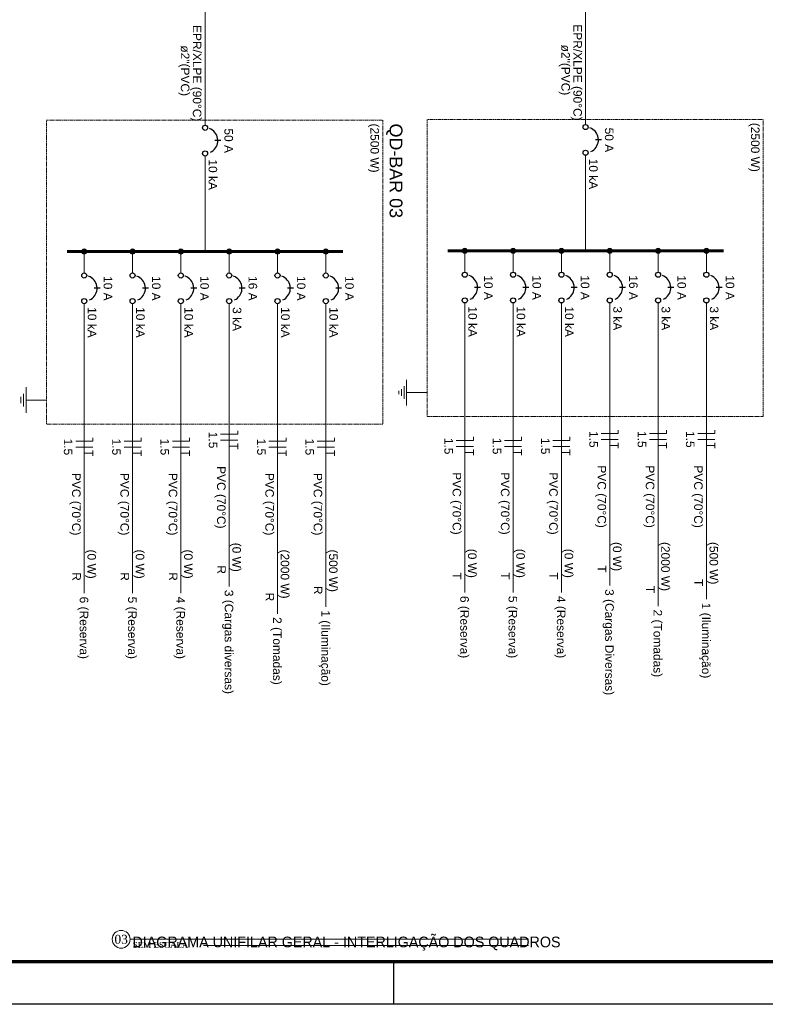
# Paper-space layout '009.DiagramasUnifilares.R00' of a CAD drawing. Header units: millimetres. Extents: x -8768 to 2147, y 15 to 4218.
# Tile 6 of 8: x 1689 to 1864, y 15 to 246. Entities that reach past the tile are written whole.
import ezdxf
from ezdxf.enums import TextEntityAlignment as Align

# ---------------------------------------------------------------- set-up
doc = ezdxf.new("R2018")
doc.units = ezdxf.units.MM
doc.header["$LTSCALE"] = 0.5
doc.linetypes.add('JIS_02_1.2', pattern=[0.25, 0.125, -0.125])
for name, color, linetype, lineweight in [('Com.NE - SIMBOLOGIA', 1, 'Continuous', 5), ('DI-Barramento', 6, 'Continuous', 60), ('DI-Disjuntor', 1, 'Continuous', 25), ('DI-Fios', 7, 'Continuous', 15), ('DI-Linhas do diagrama', 7, 'Continuous', 15), ('DI-Pontilhado', 7, 'JIS_02_1.2', 9), ('DI-Textos do diagrama', 7, 'Continuous', 9), ('DI-Títulos', 7, 'Continuous', 9)]:
    doc.layers.add(name, color=color, linetype=linetype, lineweight=lineweight)
for name, color, linetype in [('Com.NE - TEXTOS', 7, 'Continuous'), ('EL_Pranchas', 7, 'Continuous'), ('EXP_Pranchas', 7, 'Continuous')]:
    doc.layers.add(name, color=color, linetype=linetype)
doc.styles.add('Calibri', font='arial.ttf')
doc.styles.add('NORD 2012', font='times.ttf')
doc.styles.get("Standard").update_dxf_attribs({"font": 'arial.ttf'})

# ---------------------------------------------------------------- blocks, each defined once
blk = doc.blocks.new('*U35')
at = {"layer": 'EXP_Pranchas'}
blk.add_line((-370, 0), (-370, 10), dxfattribs=at)
blk.add_lwpolyline([(0, 0), (-1000, 0), (-1000, 420), (0, 420)], close=True, dxfattribs=at)
at = {"layer": 'EXP_Pranchas', "const_width": 0.8}
blk.add_lwpolyline([(-975, 10), (-10, 10), (-10, 410), (-975, 410)], close=True, dxfattribs=at)
blk = doc.blocks.new('*U76')
at = {"layer": 'Com.NE - SIMBOLOGIA', "lineweight": 9}
for p, q in [((6.6, 0), (140.67, 0)), ((31.34, -2.1), (140.67, -2.1))]:
    blk.add_line(p, q, dxfattribs=at)
blk.add_circle((3.6, 0), 3, dxfattribs=at)
at = {"layer": 'Com.NE - TEXTOS', "style": 'NORD 2012'}
blk.add_attdef('NÚMERO', text='', height=3, dxfattribs=at).set_placement((3.6, 0), align=Align.MIDDLE_CENTER)
at = {"layer": 'Com.NE - TEXTOS', "lineweight": 30, "flags": 104}
blk.add_attdef('TÍTULO', text='', height=3, dxfattribs=at).set_placement((7.39, 0.9), align=Align.BOTTOM_LEFT)
at = {"layer": 'Com.NE - TEXTOS', "style": 'NORD 2012'}
blk.add_attdef('ESCALA', text='', height=2, dxfattribs=at).set_placement((7.5, -0.9), align=Align.TOP_LEFT)

psp = doc.layouts.new('009.DiagramasUnifilares.R00')

# ---------------------------------------------------------------- hatches: boundary and pattern name
at = {"layer": 'DI-Linhas do diagrama', "linetype": 'Continuous'}
for points in [[(1704.42, 191.01), (1704.47, 191.01), (1704.52, 191.02), (1704.57, 191.03), (1704.62, 191.04), (1704.67, 191.06), (1704.72, 191.09), (1704.76, 191.12), (1704.8, 191.15), (1704.84, 191.18), (1704.88, 191.22), (1704.91, 191.26), (1704.94, 191.31), (1704.96, 191.35), (1704.98, 191.4), (1705, 191.45), (1705.01, 191.5), (1705.01, 191.55), (1705.02, 191.61), (1705.01, 191.66), (1705.01, 191.71), (1705, 191.76), (1704.98, 191.81), (1704.96, 191.86), (1704.94, 191.91), (1704.91, 191.95), (1704.88, 191.99), (1704.84, 192.03), (1704.8, 192.07), (1704.76, 192.1), (1704.72, 192.13), (1704.67, 192.15), (1704.62, 192.17), (1704.57, 192.19), (1704.52, 192.2), (1704.47, 192.2), (1704.42, 192.21), (1704.36, 192.2), (1704.31, 192.2), (1704.26, 192.19), (1704.21, 192.17), (1704.16, 192.15), (1704.12, 192.13), (1704.07, 192.1), (1704.03, 192.07), (1703.99, 192.03), (1703.96, 191.99), (1703.93, 191.95), (1703.9, 191.91), (1703.87, 191.86), (1703.85, 191.81), (1703.84, 191.76), (1703.83, 191.71), (1703.82, 191.66), (1703.82, 191.61), (1703.82, 191.55), (1703.83, 191.5), (1703.84, 191.45), (1703.85, 191.4), (1703.87, 191.35), (1703.9, 191.31), (1703.93, 191.26), (1703.96, 191.22), (1703.99, 191.18), (1704.03, 191.15), (1704.07, 191.12), (1704.12, 191.09), (1704.16, 191.06), (1704.21, 191.04), (1704.26, 191.03), (1704.31, 191.02), (1704.36, 191.01)], [(1715.72, 191.01), (1715.77, 191.01), (1715.82, 191.02), (1715.87, 191.03), (1715.92, 191.04), (1715.97, 191.06), (1716.02, 191.09), (1716.06, 191.12), (1716.1, 191.15), (1716.14, 191.18), (1716.18, 191.22), (1716.21, 191.26), (1716.24, 191.31), (1716.26, 191.35), (1716.28, 191.4), (1716.3, 191.45), (1716.31, 191.5), (1716.31, 191.55), (1716.32, 191.61), (1716.31, 191.66), (1716.31, 191.71), (1716.3, 191.76), (1716.28, 191.81), (1716.26, 191.86), (1716.24, 191.91), (1716.21, 191.95), (1716.18, 191.99), (1716.14, 192.03), (1716.1, 192.07), (1716.06, 192.1), (1716.02, 192.13), (1715.97, 192.15), (1715.92, 192.17), (1715.87, 192.19), (1715.82, 192.2), (1715.77, 192.2), (1715.72, 192.21), (1715.66, 192.2), (1715.61, 192.2), (1715.56, 192.19), (1715.51, 192.17), (1715.46, 192.15), (1715.42, 192.13), (1715.37, 192.1), (1715.33, 192.07), (1715.29, 192.03), (1715.26, 191.99), (1715.23, 191.95), (1715.2, 191.91), (1715.17, 191.86), (1715.15, 191.81), (1715.14, 191.76), (1715.13, 191.71), (1715.12, 191.66), (1715.12, 191.61), (1715.12, 191.55), (1715.13, 191.5), (1715.14, 191.45), (1715.15, 191.4), (1715.17, 191.35), (1715.2, 191.31), (1715.23, 191.26), (1715.26, 191.22), (1715.29, 191.18), (1715.33, 191.15), (1715.37, 191.12), (1715.42, 191.09), (1715.46, 191.06), (1715.51, 191.04), (1715.56, 191.03), (1715.61, 191.02), (1715.66, 191.01)], [(1727.02, 191.01), (1727.07, 191.01), (1727.12, 191.02), (1727.17, 191.03), (1727.22, 191.04), (1727.27, 191.06), (1727.32, 191.09), (1727.36, 191.12), (1727.4, 191.15), (1727.44, 191.18), (1727.48, 191.22), (1727.51, 191.26), (1727.54, 191.31), (1727.56, 191.35), (1727.58, 191.4), (1727.6, 191.45), (1727.61, 191.5), (1727.61, 191.55), (1727.62, 191.61), (1727.61, 191.66), (1727.61, 191.71), (1727.6, 191.76), (1727.58, 191.81), (1727.56, 191.86), (1727.54, 191.91), (1727.51, 191.95), (1727.48, 191.99), (1727.44, 192.03), (1727.4, 192.07), (1727.36, 192.1), (1727.32, 192.13), (1727.27, 192.15), (1727.22, 192.17), (1727.17, 192.19), (1727.12, 192.2), (1727.07, 192.2), (1727.02, 192.21), (1726.96, 192.2), (1726.91, 192.2), (1726.86, 192.19), (1726.81, 192.17), (1726.76, 192.15), (1726.72, 192.13), (1726.67, 192.1), (1726.63, 192.07), (1726.59, 192.03), (1726.56, 191.99), (1726.53, 191.95), (1726.5, 191.91), (1726.47, 191.86), (1726.45, 191.81), (1726.44, 191.76), (1726.43, 191.71), (1726.42, 191.66), (1726.42, 191.61), (1726.42, 191.55), (1726.43, 191.5), (1726.44, 191.45), (1726.45, 191.4), (1726.47, 191.35), (1726.5, 191.31), (1726.53, 191.26), (1726.56, 191.22), (1726.59, 191.18), (1726.63, 191.15), (1726.67, 191.12), (1726.72, 191.09), (1726.76, 191.06), (1726.81, 191.04), (1726.86, 191.03), (1726.91, 191.02), (1726.96, 191.01)], [(1738.32, 191.01), (1738.37, 191.01), (1738.42, 191.02), (1738.47, 191.03), (1738.52, 191.04), (1738.57, 191.06), (1738.62, 191.09), (1738.66, 191.12), (1738.7, 191.15), (1738.74, 191.18), (1738.78, 191.22), (1738.81, 191.26), (1738.84, 191.31), (1738.86, 191.35), (1738.88, 191.4), (1738.9, 191.45), (1738.91, 191.5), (1738.91, 191.55), (1738.92, 191.61), (1738.91, 191.66), (1738.91, 191.71), (1738.9, 191.76), (1738.88, 191.81), (1738.86, 191.86), (1738.84, 191.91), (1738.81, 191.95), (1738.78, 191.99), (1738.74, 192.03), (1738.7, 192.07), (1738.66, 192.1), (1738.62, 192.13), (1738.57, 192.15), (1738.52, 192.17), (1738.47, 192.19), (1738.42, 192.2), (1738.37, 192.2), (1738.32, 192.21), (1738.26, 192.2), (1738.21, 192.2), (1738.16, 192.19), (1738.11, 192.17), (1738.06, 192.15), (1738.02, 192.13), (1737.97, 192.1), (1737.93, 192.07), (1737.89, 192.03), (1737.86, 191.99), (1737.83, 191.95), (1737.8, 191.91), (1737.77, 191.86), (1737.75, 191.81), (1737.74, 191.76), (1737.73, 191.71), (1737.72, 191.66), (1737.72, 191.61), (1737.72, 191.55), (1737.73, 191.5), (1737.74, 191.45), (1737.75, 191.4), (1737.77, 191.35), (1737.8, 191.31), (1737.83, 191.26), (1737.86, 191.22), (1737.89, 191.18), (1737.93, 191.15), (1737.97, 191.12), (1738.02, 191.09), (1738.06, 191.06), (1738.11, 191.04), (1738.16, 191.03), (1738.21, 191.02), (1738.26, 191.01)], [(1749.62, 191.01), (1749.67, 191.01), (1749.72, 191.02), (1749.77, 191.03), (1749.82, 191.04), (1749.87, 191.06), (1749.92, 191.09), (1749.96, 191.12), (1750, 191.15), (1750.04, 191.18), (1750.08, 191.22), (1750.11, 191.26), (1750.14, 191.31), (1750.16, 191.35), (1750.18, 191.4), (1750.2, 191.45), (1750.21, 191.5), (1750.21, 191.55), (1750.22, 191.61), (1750.21, 191.66), (1750.21, 191.71), (1750.2, 191.76), (1750.18, 191.81), (1750.16, 191.86), (1750.14, 191.91), (1750.11, 191.95), (1750.08, 191.99), (1750.04, 192.03), (1750, 192.07), (1749.96, 192.1), (1749.92, 192.13), (1749.87, 192.15), (1749.82, 192.17), (1749.77, 192.19), (1749.72, 192.2), (1749.67, 192.2), (1749.62, 192.21), (1749.56, 192.2), (1749.51, 192.2), (1749.46, 192.19), (1749.41, 192.17), (1749.36, 192.15), (1749.32, 192.13), (1749.27, 192.1), (1749.23, 192.07), (1749.19, 192.03), (1749.16, 191.99), (1749.13, 191.95), (1749.1, 191.91), (1749.07, 191.86), (1749.05, 191.81), (1749.04, 191.76), (1749.03, 191.71), (1749.02, 191.66), (1749.02, 191.61), (1749.02, 191.55), (1749.03, 191.5), (1749.04, 191.45), (1749.05, 191.4), (1749.07, 191.35), (1749.1, 191.31), (1749.13, 191.26), (1749.16, 191.22), (1749.19, 191.18), (1749.23, 191.15), (1749.27, 191.12), (1749.32, 191.09), (1749.36, 191.06), (1749.41, 191.04), (1749.46, 191.03), (1749.51, 191.02), (1749.56, 191.01)], [(1760.92, 191.01), (1760.97, 191.01), (1761.02, 191.02), (1761.07, 191.03), (1761.12, 191.04), (1761.17, 191.06), (1761.22, 191.09), (1761.26, 191.12), (1761.3, 191.15), (1761.34, 191.18), (1761.38, 191.22), (1761.41, 191.26), (1761.44, 191.31), (1761.46, 191.35), (1761.48, 191.4), (1761.5, 191.45), (1761.51, 191.5), (1761.51, 191.55), (1761.52, 191.61), (1761.51, 191.66), (1761.51, 191.71), (1761.5, 191.76), (1761.48, 191.81), (1761.46, 191.86), (1761.44, 191.91), (1761.41, 191.95), (1761.38, 191.99), (1761.34, 192.03), (1761.3, 192.07), (1761.26, 192.1), (1761.22, 192.13), (1761.17, 192.15), (1761.12, 192.17), (1761.07, 192.19), (1761.02, 192.2), (1760.97, 192.2), (1760.92, 192.21), (1760.86, 192.2), (1760.81, 192.2), (1760.76, 192.19), (1760.71, 192.17), (1760.66, 192.15), (1760.62, 192.13), (1760.57, 192.1), (1760.53, 192.07), (1760.49, 192.03), (1760.46, 191.99), (1760.43, 191.95), (1760.4, 191.91), (1760.37, 191.86), (1760.35, 191.81), (1760.34, 191.76), (1760.33, 191.71), (1760.32, 191.66), (1760.32, 191.61), (1760.32, 191.55), (1760.33, 191.5), (1760.34, 191.45), (1760.35, 191.4), (1760.37, 191.35), (1760.4, 191.31), (1760.43, 191.26), (1760.46, 191.22), (1760.49, 191.18), (1760.53, 191.15), (1760.57, 191.12), (1760.62, 191.09), (1760.66, 191.06), (1760.71, 191.04), (1760.76, 191.03), (1760.81, 191.02), (1760.86, 191.01)], [(1793.42, 191.18), (1793.47, 191.18), (1793.52, 191.19), (1793.57, 191.2), (1793.62, 191.22), (1793.67, 191.24), (1793.72, 191.26), (1793.76, 191.29), (1793.8, 191.32), (1793.84, 191.36), (1793.88, 191.4), (1793.91, 191.44), (1793.94, 191.48), (1793.96, 191.53), (1793.98, 191.58), (1794, 191.63), (1794.01, 191.68), (1794.01, 191.73), (1794.02, 191.78), (1794.01, 191.83), (1794.01, 191.89), (1794, 191.94), (1793.98, 191.99), (1793.96, 192.04), (1793.94, 192.08), (1793.91, 192.13), (1793.88, 192.17), (1793.84, 192.21), (1793.8, 192.24), (1793.76, 192.27), (1793.72, 192.3), (1793.67, 192.33), (1793.62, 192.35), (1793.57, 192.36), (1793.52, 192.37), (1793.47, 192.38), (1793.42, 192.38), (1793.36, 192.38), (1793.31, 192.37), (1793.26, 192.36), (1793.21, 192.35), (1793.16, 192.33), (1793.12, 192.3), (1793.07, 192.27), (1793.03, 192.24), (1792.99, 192.21), (1792.96, 192.17), (1792.93, 192.13), (1792.9, 192.08), (1792.87, 192.04), (1792.85, 191.99), (1792.84, 191.94), (1792.83, 191.89), (1792.82, 191.83), (1792.82, 191.78), (1792.82, 191.73), (1792.83, 191.68), (1792.84, 191.63), (1792.85, 191.58), (1792.87, 191.53), (1792.9, 191.48), (1792.93, 191.44), (1792.96, 191.4), (1792.99, 191.36), (1793.03, 191.32), (1793.07, 191.29), (1793.12, 191.26), (1793.16, 191.24), (1793.21, 191.22), (1793.26, 191.2), (1793.31, 191.19), (1793.36, 191.18)], [(1804.72, 191.18), (1804.77, 191.18), (1804.82, 191.19), (1804.87, 191.2), (1804.92, 191.22), (1804.97, 191.24), (1805.02, 191.26), (1805.06, 191.29), (1805.1, 191.32), (1805.14, 191.36), (1805.18, 191.4), (1805.21, 191.44), (1805.24, 191.48), (1805.26, 191.53), (1805.28, 191.58), (1805.3, 191.63), (1805.31, 191.68), (1805.31, 191.73), (1805.32, 191.78), (1805.31, 191.83), (1805.31, 191.89), (1805.3, 191.94), (1805.28, 191.99), (1805.26, 192.04), (1805.24, 192.08), (1805.21, 192.13), (1805.18, 192.17), (1805.14, 192.21), (1805.1, 192.24), (1805.06, 192.27), (1805.02, 192.3), (1804.97, 192.33), (1804.92, 192.35), (1804.87, 192.36), (1804.82, 192.37), (1804.77, 192.38), (1804.72, 192.38), (1804.66, 192.38), (1804.61, 192.37), (1804.56, 192.36), (1804.51, 192.35), (1804.46, 192.33), (1804.42, 192.3), (1804.37, 192.27), (1804.33, 192.24), (1804.29, 192.21), (1804.26, 192.17), (1804.23, 192.13), (1804.2, 192.08), (1804.17, 192.04), (1804.15, 191.99), (1804.14, 191.94), (1804.13, 191.89), (1804.12, 191.83), (1804.12, 191.78), (1804.12, 191.73), (1804.13, 191.68), (1804.14, 191.63), (1804.15, 191.58), (1804.17, 191.53), (1804.2, 191.48), (1804.23, 191.44), (1804.26, 191.4), (1804.29, 191.36), (1804.33, 191.32), (1804.37, 191.29), (1804.42, 191.26), (1804.46, 191.24), (1804.51, 191.22), (1804.56, 191.2), (1804.61, 191.19), (1804.66, 191.18)], [(1816.02, 191.18), (1816.07, 191.18), (1816.12, 191.19), (1816.17, 191.2), (1816.22, 191.22), (1816.27, 191.24), (1816.32, 191.26), (1816.36, 191.29), (1816.4, 191.32), (1816.44, 191.36), (1816.48, 191.4), (1816.51, 191.44), (1816.54, 191.48), (1816.56, 191.53), (1816.58, 191.58), (1816.6, 191.63), (1816.61, 191.68), (1816.61, 191.73), (1816.62, 191.78), (1816.61, 191.83), (1816.61, 191.89), (1816.6, 191.94), (1816.58, 191.99), (1816.56, 192.04), (1816.54, 192.08), (1816.51, 192.13), (1816.48, 192.17), (1816.44, 192.21), (1816.4, 192.24), (1816.36, 192.27), (1816.32, 192.3), (1816.27, 192.33), (1816.22, 192.35), (1816.17, 192.36), (1816.12, 192.37), (1816.07, 192.38), (1816.02, 192.38), (1815.96, 192.38), (1815.91, 192.37), (1815.86, 192.36), (1815.81, 192.35), (1815.76, 192.33), (1815.72, 192.3), (1815.67, 192.27), (1815.63, 192.24), (1815.59, 192.21), (1815.56, 192.17), (1815.53, 192.13), (1815.5, 192.08), (1815.47, 192.04), (1815.45, 191.99), (1815.44, 191.94), (1815.43, 191.89), (1815.42, 191.83), (1815.42, 191.78), (1815.42, 191.73), (1815.43, 191.68), (1815.44, 191.63), (1815.45, 191.58), (1815.47, 191.53), (1815.5, 191.48), (1815.53, 191.44), (1815.56, 191.4), (1815.59, 191.36), (1815.63, 191.32), (1815.67, 191.29), (1815.72, 191.26), (1815.76, 191.24), (1815.81, 191.22), (1815.86, 191.2), (1815.91, 191.19), (1815.96, 191.18)], [(1827.32, 191.18), (1827.37, 191.18), (1827.42, 191.19), (1827.47, 191.2), (1827.52, 191.22), (1827.57, 191.24), (1827.62, 191.26), (1827.66, 191.29), (1827.7, 191.32), (1827.74, 191.36), (1827.78, 191.4), (1827.81, 191.44), (1827.84, 191.48), (1827.86, 191.53), (1827.88, 191.58), (1827.9, 191.63), (1827.91, 191.68), (1827.91, 191.73), (1827.92, 191.78), (1827.91, 191.83), (1827.91, 191.89), (1827.9, 191.94), (1827.88, 191.99), (1827.86, 192.04), (1827.84, 192.08), (1827.81, 192.13), (1827.78, 192.17), (1827.74, 192.21), (1827.7, 192.24), (1827.66, 192.27), (1827.62, 192.3), (1827.57, 192.33), (1827.52, 192.35), (1827.47, 192.36), (1827.42, 192.37), (1827.37, 192.38), (1827.32, 192.38), (1827.26, 192.38), (1827.21, 192.37), (1827.16, 192.36), (1827.11, 192.35), (1827.06, 192.33), (1827.02, 192.3), (1826.97, 192.27), (1826.93, 192.24), (1826.89, 192.21), (1826.86, 192.17), (1826.83, 192.13), (1826.8, 192.08), (1826.77, 192.04), (1826.75, 191.99), (1826.74, 191.94), (1826.73, 191.89), (1826.72, 191.83), (1826.72, 191.78), (1826.72, 191.73), (1826.73, 191.68), (1826.74, 191.63), (1826.75, 191.58), (1826.77, 191.53), (1826.8, 191.48), (1826.83, 191.44), (1826.86, 191.4), (1826.89, 191.36), (1826.93, 191.32), (1826.97, 191.29), (1827.02, 191.26), (1827.06, 191.24), (1827.11, 191.22), (1827.16, 191.2), (1827.21, 191.19), (1827.26, 191.18)], [(1838.62, 191.18), (1838.67, 191.18), (1838.72, 191.19), (1838.77, 191.2), (1838.82, 191.22), (1838.87, 191.24), (1838.92, 191.26), (1838.96, 191.29), (1839, 191.32), (1839.04, 191.36), (1839.08, 191.4), (1839.11, 191.44), (1839.14, 191.48), (1839.16, 191.53), (1839.18, 191.58), (1839.2, 191.63), (1839.21, 191.68), (1839.21, 191.73), (1839.22, 191.78), (1839.21, 191.83), (1839.21, 191.89), (1839.2, 191.94), (1839.18, 191.99), (1839.16, 192.04), (1839.14, 192.08), (1839.11, 192.13), (1839.08, 192.17), (1839.04, 192.21), (1839, 192.24), (1838.96, 192.27), (1838.92, 192.3), (1838.87, 192.33), (1838.82, 192.35), (1838.77, 192.36), (1838.72, 192.37), (1838.67, 192.38), (1838.62, 192.38), (1838.56, 192.38), (1838.51, 192.37), (1838.46, 192.36), (1838.41, 192.35), (1838.36, 192.33), (1838.32, 192.3), (1838.27, 192.27), (1838.23, 192.24), (1838.19, 192.21), (1838.16, 192.17), (1838.13, 192.13), (1838.1, 192.08), (1838.07, 192.04), (1838.05, 191.99), (1838.04, 191.94), (1838.03, 191.89), (1838.02, 191.83), (1838.02, 191.78), (1838.02, 191.73), (1838.03, 191.68), (1838.04, 191.63), (1838.05, 191.58), (1838.07, 191.53), (1838.1, 191.48), (1838.13, 191.44), (1838.16, 191.4), (1838.19, 191.36), (1838.23, 191.32), (1838.27, 191.29), (1838.32, 191.26), (1838.36, 191.24), (1838.41, 191.22), (1838.46, 191.2), (1838.51, 191.19), (1838.56, 191.18)], [(1849.92, 191.18), (1849.97, 191.18), (1850.02, 191.19), (1850.07, 191.2), (1850.12, 191.22), (1850.17, 191.24), (1850.22, 191.26), (1850.26, 191.29), (1850.3, 191.32), (1850.34, 191.36), (1850.38, 191.4), (1850.41, 191.44), (1850.44, 191.48), (1850.46, 191.53), (1850.48, 191.58), (1850.5, 191.63), (1850.51, 191.68), (1850.51, 191.73), (1850.52, 191.78), (1850.51, 191.83), (1850.51, 191.89), (1850.5, 191.94), (1850.48, 191.99), (1850.46, 192.04), (1850.44, 192.08), (1850.41, 192.13), (1850.38, 192.17), (1850.34, 192.21), (1850.3, 192.24), (1850.26, 192.27), (1850.22, 192.3), (1850.17, 192.33), (1850.12, 192.35), (1850.07, 192.36), (1850.02, 192.37), (1849.97, 192.38), (1849.92, 192.38), (1849.86, 192.38), (1849.81, 192.37), (1849.76, 192.36), (1849.71, 192.35), (1849.66, 192.33), (1849.62, 192.3), (1849.57, 192.27), (1849.53, 192.24), (1849.49, 192.21), (1849.46, 192.17), (1849.43, 192.13), (1849.4, 192.08), (1849.37, 192.04), (1849.35, 191.99), (1849.34, 191.94), (1849.33, 191.89), (1849.32, 191.83), (1849.32, 191.78), (1849.32, 191.73), (1849.33, 191.68), (1849.34, 191.63), (1849.35, 191.58), (1849.37, 191.53), (1849.4, 191.48), (1849.43, 191.44), (1849.46, 191.4), (1849.49, 191.36), (1849.53, 191.32), (1849.57, 191.29), (1849.62, 191.26), (1849.66, 191.24), (1849.71, 191.22), (1849.76, 191.2), (1849.81, 191.19), (1849.86, 191.18)]]:
    psp.add_hatch(color=9, dxfattribs=at).paths.add_polyline_path(points)

# ---------------------------------------------------------------- linework, layer by layer
at = {"layer": 'DI-Barramento'}
for p, q in [((1764.92, 191.61), (1700.42, 191.61)), ((1853.92, 191.78), (1789.42, 191.78))]:
    psp.add_line(p, q, dxfattribs=at)
at = {"layer": 'DI-Disjuntor'}
for p, q in [((1736.37, 217.57), (1734.97, 217.57)), ((1825.37, 217.74), (1823.97, 217.74)), ((1708.12, 183.01), (1706.72, 183.01)), ((1719.42, 183.01), (1718.02, 183.01)), ((1730.72, 183.01), (1729.32, 183.01)), ((1742.02, 183.01), (1740.62, 183.01)), ((1753.32, 183.01), (1751.92, 183.01)), ((1764.62, 183.01), (1763.22, 183.01)), ((1797.12, 183.18), (1795.72, 183.18)), ((1808.42, 183.18), (1807.02, 183.18)), ((1819.72, 183.18), (1818.32, 183.18)), ((1831.02, 183.18), (1829.62, 183.18)), ((1842.32, 183.18), (1840.92, 183.18)), ((1853.62, 183.18), (1852.22, 183.18))]:
    psp.add_line(p, q, dxfattribs=at)
for points in [[(1733.93, 214.85), (1734.28, 215.04), (1734.6, 215.27), (1734.88, 215.54), (1735.12, 215.85), (1735.33, 216.18), (1735.49, 216.54), (1735.6, 216.92), (1735.66, 217.31), (1735.66, 217.7), (1735.62, 218.09), (1735.53, 218.47), (1735.39, 218.84), (1735.2, 219.18), (1734.96, 219.5), (1734.69, 219.78), (1734.39, 220.03), (1734.05, 220.23), (1733.69, 220.39)], [(1822.93, 215.02), (1823.28, 215.21), (1823.6, 215.44), (1823.88, 215.72), (1824.12, 216.02), (1824.33, 216.36), (1824.49, 216.72), (1824.6, 217.09), (1824.66, 217.48), (1824.66, 217.87), (1824.62, 218.26), (1824.53, 218.64), (1824.39, 219.01), (1824.2, 219.35), (1823.96, 219.67), (1823.69, 219.95), (1823.39, 220.2), (1823.05, 220.4), (1822.69, 220.56)], [(1705.68, 180.29), (1706.03, 180.48), (1706.35, 180.71), (1706.63, 180.98), (1706.87, 181.29), (1707.08, 181.62), (1707.24, 181.98), (1707.35, 182.36), (1707.41, 182.75), (1707.41, 183.14), (1707.37, 183.53), (1707.28, 183.91), (1707.14, 184.27), (1706.95, 184.62), (1706.71, 184.94), (1706.44, 185.22), (1706.14, 185.46), (1705.8, 185.67), (1705.44, 185.83)], [(1716.98, 180.29), (1717.33, 180.48), (1717.65, 180.71), (1717.93, 180.98), (1718.17, 181.29), (1718.38, 181.62), (1718.54, 181.98), (1718.65, 182.36), (1718.71, 182.75), (1718.71, 183.14), (1718.67, 183.53), (1718.58, 183.91), (1718.44, 184.27), (1718.25, 184.62), (1718.01, 184.94), (1717.74, 185.22), (1717.44, 185.46), (1717.1, 185.67), (1716.74, 185.83)], [(1728.28, 180.29), (1728.63, 180.48), (1728.95, 180.71), (1729.23, 180.98), (1729.47, 181.29), (1729.68, 181.62), (1729.84, 181.98), (1729.95, 182.36), (1730.01, 182.75), (1730.01, 183.14), (1729.97, 183.53), (1729.88, 183.91), (1729.74, 184.27), (1729.55, 184.62), (1729.31, 184.94), (1729.04, 185.22), (1728.74, 185.46), (1728.4, 185.67), (1728.04, 185.83)], [(1739.58, 180.29), (1739.93, 180.48), (1740.25, 180.71), (1740.53, 180.98), (1740.77, 181.29), (1740.98, 181.62), (1741.14, 181.98), (1741.25, 182.36), (1741.31, 182.75), (1741.31, 183.14), (1741.27, 183.53), (1741.18, 183.91), (1741.04, 184.27), (1740.85, 184.62), (1740.61, 184.94), (1740.34, 185.22), (1740.04, 185.46), (1739.7, 185.67), (1739.34, 185.83)], [(1750.88, 180.29), (1751.23, 180.48), (1751.55, 180.71), (1751.83, 180.98), (1752.07, 181.29), (1752.28, 181.62), (1752.44, 181.98), (1752.55, 182.36), (1752.61, 182.75), (1752.61, 183.14), (1752.57, 183.53), (1752.48, 183.91), (1752.34, 184.27), (1752.15, 184.62), (1751.91, 184.94), (1751.64, 185.22), (1751.34, 185.46), (1751, 185.67), (1750.64, 185.83)], [(1762.18, 180.29), (1762.53, 180.48), (1762.85, 180.71), (1763.13, 180.98), (1763.37, 181.29), (1763.58, 181.62), (1763.74, 181.98), (1763.85, 182.36), (1763.91, 182.75), (1763.91, 183.14), (1763.87, 183.53), (1763.78, 183.91), (1763.64, 184.27), (1763.45, 184.62), (1763.21, 184.94), (1762.94, 185.22), (1762.64, 185.46), (1762.3, 185.67), (1761.94, 185.83)], [(1794.68, 180.46), (1795.03, 180.65), (1795.35, 180.88), (1795.63, 181.15), (1795.87, 181.46), (1796.08, 181.8), (1796.24, 182.16), (1796.35, 182.53), (1796.41, 182.92), (1796.41, 183.31), (1796.37, 183.7), (1796.28, 184.08), (1796.14, 184.45), (1795.95, 184.79), (1795.71, 185.11), (1795.44, 185.39), (1795.14, 185.64), (1794.8, 185.84), (1794.44, 186)], [(1805.98, 180.46), (1806.33, 180.65), (1806.65, 180.88), (1806.93, 181.15), (1807.17, 181.46), (1807.38, 181.8), (1807.54, 182.16), (1807.65, 182.53), (1807.71, 182.92), (1807.71, 183.31), (1807.67, 183.7), (1807.58, 184.08), (1807.44, 184.45), (1807.25, 184.79), (1807.01, 185.11), (1806.74, 185.39), (1806.44, 185.64), (1806.1, 185.84), (1805.74, 186)], [(1817.28, 180.46), (1817.63, 180.65), (1817.95, 180.88), (1818.23, 181.15), (1818.47, 181.46), (1818.68, 181.8), (1818.84, 182.16), (1818.95, 182.53), (1819.01, 182.92), (1819.01, 183.31), (1818.97, 183.7), (1818.88, 184.08), (1818.74, 184.45), (1818.55, 184.79), (1818.31, 185.11), (1818.04, 185.39), (1817.74, 185.64), (1817.4, 185.84), (1817.04, 186)], [(1828.58, 180.46), (1828.93, 180.65), (1829.25, 180.88), (1829.53, 181.15), (1829.77, 181.46), (1829.98, 181.8), (1830.14, 182.16), (1830.25, 182.53), (1830.31, 182.92), (1830.31, 183.31), (1830.27, 183.7), (1830.18, 184.08), (1830.04, 184.45), (1829.85, 184.79), (1829.61, 185.11), (1829.34, 185.39), (1829.04, 185.64), (1828.7, 185.84), (1828.34, 186)], [(1839.88, 180.46), (1840.23, 180.65), (1840.55, 180.88), (1840.83, 181.15), (1841.07, 181.46), (1841.28, 181.8), (1841.44, 182.16), (1841.55, 182.53), (1841.61, 182.92), (1841.61, 183.31), (1841.57, 183.7), (1841.48, 184.08), (1841.34, 184.45), (1841.15, 184.79), (1840.91, 185.11), (1840.64, 185.39), (1840.34, 185.64), (1840, 185.84), (1839.64, 186)], [(1851.18, 180.46), (1851.53, 180.65), (1851.85, 180.88), (1852.13, 181.15), (1852.37, 181.46), (1852.58, 181.8), (1852.74, 182.16), (1852.85, 182.53), (1852.91, 182.92), (1852.91, 183.31), (1852.87, 183.7), (1852.78, 184.08), (1852.64, 184.45), (1852.45, 184.79), (1852.21, 185.11), (1851.94, 185.39), (1851.64, 185.64), (1851.3, 185.84), (1850.94, 186)]]:
    psp.add_lwpolyline(points, dxfattribs=at)
for centre in [(1821.67, 220.74), (1732.67, 220.57), (1732.67, 214.57), (1821.67, 214.74), (1793.42, 186.18), (1804.72, 186.18), (1816.02, 186.18), (1827.32, 186.18), (1838.62, 186.18), (1849.92, 186.18), (1704.42, 186.01), (1715.72, 186.01), (1727.02, 186.01), (1738.32, 186.01), (1749.62, 186.01), (1760.92, 186.01), (1704.42, 180.01), (1715.72, 180.01), (1727.02, 180.01), (1738.32, 180.01), (1749.62, 180.01), (1760.92, 180.01), (1793.42, 180.18), (1804.72, 180.18), (1816.02, 180.18), (1827.32, 180.18), (1838.62, 180.18), (1849.92, 180.18)]:
    psp.add_circle(centre, 0.6, dxfattribs=at)
at = {"layer": 'DI-Fios'}
for p, q in [((1829.32, 149.02), (1829.32, 149.82)), ((1840.62, 149.02), (1840.62, 149.82)), ((1851.92, 149.02), (1851.92, 149.82)), ((1706.42, 147.25), (1706.42, 148.05)), ((1717.72, 147.25), (1717.72, 148.05)), ((1729.02, 147.25), (1729.02, 148.05)), ((1740.32, 148.84), (1736.32, 148.84)), ((1740.32, 148.84), (1740.32, 149.64)), ((1751.62, 147.25), (1751.62, 148.05)), ((1762.92, 147.25), (1762.92, 148.05)), ((1795.42, 147.42), (1795.42, 148.22)), ((1806.72, 147.42), (1806.72, 148.22)), ((1818.02, 147.42), (1818.02, 148.22)), ((1829.32, 149.02), (1825.32, 149.02)), ((1829.32, 147.62), (1825.32, 147.62)), ((1840.62, 149.02), (1836.62, 149.02)), ((1840.62, 147.62), (1836.62, 147.62)), ((1851.92, 149.02), (1847.92, 149.02)), ((1851.92, 147.62), (1847.92, 147.62)), ((1706.42, 147.25), (1702.42, 147.25)), ((1706.42, 145.85), (1702.42, 145.85)), ((1717.72, 147.25), (1713.72, 147.25)), ((1717.72, 145.85), (1713.72, 145.85)), ((1729.02, 147.25), (1725.02, 147.25)), ((1729.02, 145.85), (1725.02, 145.85)), ((1740.32, 147.44), (1736.32, 147.44)), ((1738.32, 146.04), (1740.32, 146.04)), ((1740.32, 146.68), (1740.32, 145.4)), ((1751.62, 147.25), (1747.62, 147.25)), ((1751.62, 145.85), (1747.62, 145.85)), ((1762.92, 147.25), (1758.92, 147.25)), ((1762.92, 145.85), (1758.92, 145.85)), ((1795.42, 147.42), (1791.42, 147.42)), ((1795.42, 146.02), (1791.42, 146.02)), ((1795.42, 145.26), (1795.42, 143.98)), ((1806.72, 147.42), (1802.72, 147.42)), ((1806.72, 146.02), (1802.72, 146.02)), ((1806.72, 145.26), (1806.72, 143.98)), ((1818.02, 147.42), (1814.02, 147.42)), ((1818.02, 146.02), (1814.02, 146.02)), ((1818.02, 145.26), (1818.02, 143.98)), ((1827.32, 146.22), (1829.32, 146.22)), ((1829.32, 146.86), (1829.32, 145.58)), ((1838.62, 146.22), (1840.62, 146.22)), ((1840.62, 146.86), (1840.62, 145.58)), ((1849.92, 146.22), (1851.92, 146.22)), ((1851.92, 146.86), (1851.92, 145.58)), ((1704.42, 144.45), (1706.42, 144.45)), ((1706.42, 145.09), (1706.42, 143.81)), ((1715.72, 144.45), (1717.72, 144.45)), ((1717.72, 145.09), (1717.72, 143.81)), ((1727.02, 144.45), (1729.02, 144.45)), ((1729.02, 145.09), (1729.02, 143.81)), ((1749.62, 144.45), (1751.62, 144.45)), ((1751.62, 145.09), (1751.62, 143.81)), ((1760.92, 144.45), (1762.92, 144.45)), ((1762.92, 145.09), (1762.92, 143.81)), ((1793.42, 144.62), (1795.42, 144.62)), ((1804.72, 144.62), (1806.72, 144.62)), ((1816.02, 144.62), (1818.02, 144.62))]:
    psp.add_line(p, q, dxfattribs=at)
at = {"layer": 'DI-Linhas do diagrama'}
for p, q in [((1732.67, 249.53), (1732.67, 234.09)), ((1821.67, 249.53), (1821.67, 234.27)), ((1732.67, 234.09), (1732.67, 221.17)), ((1821.67, 234.27), (1821.67, 221.34)), ((1732.67, 213.97), (1732.67, 201.61)), ((1821.67, 214.14), (1821.67, 201.78)), ((1732.67, 201.61), (1732.67, 196.61)), ((1821.67, 201.78), (1821.67, 196.78)), ((1732.67, 196.61), (1732.67, 191.61)), ((1821.67, 196.78), (1821.67, 191.78)), ((1704.42, 191.01), (1704.42, 186.61)), ((1715.72, 191.01), (1715.72, 186.61)), ((1727.02, 191.01), (1727.02, 186.61)), ((1738.32, 191.01), (1738.32, 186.61)), ((1749.62, 191.01), (1749.62, 186.61)), ((1760.92, 191.01), (1760.92, 186.61)), ((1793.42, 191.18), (1793.42, 186.78)), ((1804.72, 191.18), (1804.72, 186.78)), ((1816.02, 191.18), (1816.02, 186.78)), ((1827.32, 191.18), (1827.32, 186.78)), ((1838.62, 191.18), (1838.62, 186.78)), ((1849.92, 191.18), (1849.92, 186.78)), ((1704.42, 179.41), (1704.42, 162.25)), ((1715.72, 179.41), (1715.72, 162.25)), ((1727.02, 179.41), (1727.02, 162.25)), ((1738.32, 179.41), (1738.32, 163.84)), ((1749.62, 179.41), (1749.62, 162.25)), ((1760.92, 179.41), (1760.92, 162.25)), ((1793.42, 179.58), (1793.42, 162.42)), ((1804.72, 179.58), (1804.72, 162.42)), ((1816.02, 179.58), (1816.02, 162.42)), ((1827.32, 179.58), (1827.32, 164.02)), ((1838.62, 179.58), (1838.62, 164.02)), ((1849.92, 179.58), (1849.92, 164.02)), ((1738.32, 163.84), (1738.32, 158.84)), ((1827.32, 164.02), (1827.32, 159.02)), ((1838.62, 164.02), (1838.62, 159.02)), ((1849.92, 164.02), (1849.92, 159.02)), ((1704.42, 162.25), (1704.42, 157.25)), ((1715.72, 162.25), (1715.72, 157.25)), ((1727.02, 162.25), (1727.02, 157.25)), ((1749.62, 162.25), (1749.62, 157.25)), ((1760.92, 162.25), (1760.92, 157.25)), ((1793.42, 162.42), (1793.42, 157.42)), ((1804.72, 162.42), (1804.72, 157.42)), ((1816.02, 162.42), (1816.02, 157.42)), ((1827.32, 159.02), (1827.32, 149.02)), ((1838.62, 159.02), (1838.62, 149.02)), ((1849.92, 159.02), (1849.92, 149.02)), ((1704.42, 157.25), (1704.42, 147.25)), ((1715.72, 157.25), (1715.72, 147.25)), ((1727.02, 157.25), (1727.02, 147.25)), ((1738.32, 158.84), (1738.32, 148.84)), ((1749.62, 157.25), (1749.62, 147.25)), ((1760.92, 157.25), (1760.92, 147.25)), ((1793.42, 157.42), (1793.42, 147.42)), ((1804.72, 157.42), (1804.72, 147.42)), ((1816.02, 157.42), (1816.02, 147.42)), ((1738.32, 148.84), (1738.32, 146.04)), ((1827.32, 149.02), (1827.32, 146.22)), ((1838.62, 149.02), (1838.62, 146.22)), ((1849.92, 149.02), (1849.92, 146.22)), ((1704.42, 147.25), (1704.42, 144.45)), ((1715.72, 147.25), (1715.72, 144.45)), ((1727.02, 147.25), (1727.02, 144.45)), ((1738.32, 146.04), (1738.32, 134.44)), ((1749.62, 147.25), (1749.62, 144.45)), ((1760.92, 147.25), (1760.92, 144.45)), ((1793.42, 147.42), (1793.42, 144.62)), ((1804.72, 147.42), (1804.72, 144.62)), ((1816.02, 147.42), (1816.02, 144.62)), ((1827.32, 146.22), (1827.32, 134.62)), ((1838.62, 146.22), (1838.62, 134.62)), ((1849.92, 146.22), (1849.92, 134.62)), ((1704.42, 144.45), (1704.42, 132.84)), ((1715.72, 144.45), (1715.72, 132.84)), ((1727.02, 144.45), (1727.02, 132.84)), ((1749.62, 144.45), (1749.62, 132.84)), ((1760.92, 144.45), (1760.92, 132.84)), ((1793.42, 144.62), (1793.42, 133.02)), ((1804.72, 144.62), (1804.72, 133.02)), ((1816.02, 144.62), (1816.02, 133.02)), ((1738.32, 134.44), (1738.32, 123.48)), ((1827.32, 134.62), (1827.32, 123.65)), ((1838.62, 134.62), (1838.62, 123.65)), ((1849.92, 134.62), (1849.92, 123.65)), ((1704.42, 132.84), (1704.42, 121.88)), ((1715.72, 132.84), (1715.72, 121.88)), ((1727.02, 132.84), (1727.02, 121.88)), ((1749.62, 132.84), (1749.62, 121.88)), ((1760.92, 132.84), (1760.92, 121.88)), ((1793.42, 133.02), (1793.42, 122.06)), ((1804.72, 133.02), (1804.72, 122.06)), ((1816.02, 133.02), (1816.02, 122.06)), ((1738.32, 123.48), (1738.32, 116.45)), ((1827.32, 123.65), (1827.32, 116.63)), ((1838.62, 123.65), (1838.62, 111.84)), ((1849.92, 123.65), (1849.92, 113.44)), ((1704.42, 121.88), (1704.42, 114.86)), ((1715.72, 121.88), (1715.72, 114.86)), ((1727.02, 121.88), (1727.02, 114.86)), ((1749.62, 121.88), (1749.62, 110.07)), ((1760.92, 121.88), (1760.92, 111.67)), ((1793.42, 122.06), (1793.42, 115.03)), ((1804.72, 122.06), (1804.72, 115.03)), ((1816.02, 122.06), (1816.02, 115.03)), ((1738.32, 116.45), (1738.32, 113.25)), ((1827.32, 116.63), (1827.32, 113.43)), ((1704.42, 114.86), (1704.42, 111.66)), ((1715.72, 114.86), (1715.72, 111.66)), ((1727.02, 114.86), (1727.02, 111.66)), ((1793.42, 115.03), (1793.42, 111.83)), ((1804.72, 115.03), (1804.72, 111.83)), ((1816.02, 115.03), (1816.02, 111.83)), ((1849.92, 113.44), (1849.92, 110.24)), ((1760.92, 111.67), (1760.92, 108.47)), ((1838.62, 111.84), (1838.62, 108.64)), ((1749.62, 110.07), (1749.62, 106.87))]:
    psp.add_line(p, q, dxfattribs=at)
for centre in [(1704.42, 191.61), (1704.42, 191.61), (1715.72, 191.61), (1715.72, 191.61), (1727.02, 191.61), (1727.02, 191.61), (1738.32, 191.61), (1738.32, 191.61), (1749.62, 191.61), (1749.62, 191.61), (1760.92, 191.61), (1760.92, 191.61), (1793.42, 191.78), (1793.42, 191.78), (1804.72, 191.78), (1804.72, 191.78), (1816.02, 191.78), (1816.02, 191.78), (1827.32, 191.78), (1827.32, 191.78), (1838.62, 191.78), (1838.62, 191.78), (1849.92, 191.78), (1849.92, 191.78)]:
    psp.add_circle(centre, 0.6, dxfattribs=at)
at = {"layer": 'DI-Pontilhado'}
for points in [[(1774.22, 222.37), (1774.22, 151.25), (1695.62, 151.25), (1695.62, 222.37), (1774.22, 222.37)], [(1863.22, 222.54), (1863.22, 153.02), (1784.62, 153.02), (1784.62, 222.54), (1863.22, 222.54)]]:
    psp.add_lwpolyline(points, dxfattribs=at)
at = {"layer": 'DI-Textos do diagrama'}
for p, q in [((1779.82, 161.62), (1779.82, 155.62)), ((1690.82, 159.85), (1690.82, 153.85)), ((1778.02, 158.99), (1778.02, 158.24)), ((1778.62, 159.37), (1778.62, 157.87)), ((1779.22, 160.12), (1779.22, 157.12)), ((1689.62, 157.6), (1689.62, 156.1)), ((1690.22, 158.35), (1690.22, 155.35)), ((1695.62, 156.85), (1690.82, 156.85)), ((1784.62, 158.62), (1779.82, 158.62))]:
    psp.add_line(p, q, dxfattribs=at)

# ---------------------------------------------------------------- block references
at = {"layer": 'Com.NE - SIMBOLOGIA'}
ref = psp.add_blockref('*U76', (1710.55, 30.68), dxfattribs=dict(at, xscale=0.695, yscale=0.695, zscale=0.695))
ref.add_attrib('NÚMERO', '03', dxfattribs={"layer": 'Com.NE - TEXTOS', "height": 2.085, "style": 'NORD 2012'}).set_placement((1713.05, 30.68), align=Align.MIDDLE_CENTER)
lines = psp.add_mtext('DIAGRAMA UNIFILAR GERAL - INTERLIGAÇÃO DOS QUADROS', dxfattribs={"layer": 'Com.NE - TEXTOS', "insert": (1715.69, 31.3), "char_height": 2.5, "attachment_point": 1})
ref.add_attrib('TÍTULO', '', (1715.69, 31.3), dxfattribs={"flags": 104}).embed_mtext(lines)
ref.add_attrib('ESCALA', 'SEM ESCALA', dxfattribs={"layer": 'Com.NE - TEXTOS', "height": 1.39, "style": 'NORD 2012'}).set_placement((1715.76, 30.05), align=Align.TOP_LEFT)
at = {"layer": 'EL_Pranchas'}
psp.add_blockref('*U35', (2146.82, 15.46), dxfattribs=at)

# ---------------------------------------------------------------- texts
at = {"layer": 'DI-Textos do diagrama', "char_height": 2, "attachment_point": 7, "rotation": 270, "line_spacing_factor": 0.6, "style": 'Calibri'}
for s, insert, width in [('EPR/XLPE (90%%dC)', (1729.21, 244.62), 42.0958), ('EPR/XLPE (90%%dC)', (1818.21, 244.79), 42.0958), ('ø2"(PVC)', (1726.41, 239.86), 23.0723), ('ø2"(PVC)', (1815.41, 240.03), 23.0723), ('(2500 W)', (1770.76, 221.57), 23.6244), ('(2500 W)', (1859.76, 221.74), 23.6244), ('50 A', (1737.17, 220.43), 11.4554), ('50 A', (1826.17, 220.61), 11.4554), ('10 kA', (1733.47, 213.17), 14.3211), ('10 kA', (1822.47, 213.34), 14.3211), ('10 A', (1708.92, 185.87), 11.4554), ('10 A', (1720.22, 185.87), 11.4554), ('10 A', (1731.52, 185.87), 11.4554), ('16 A', (1742.82, 185.87), 11.4554), ('10 A', (1754.12, 185.87), 11.4554), ('10 A', (1765.42, 185.87), 11.4554), ('10 A', (1797.92, 186.05), 11.4554), ('10 A', (1809.22, 186.05), 11.4554), ('10 A', (1820.52, 186.05), 11.4554), ('16 A', (1831.82, 186.05), 11.4554), ('10 A', (1843.12, 186.05), 11.4554), ('10 A', (1854.42, 186.05), 11.4554), ('10 kA', (1705.22, 178.61), 14.3211), ('10 kA', (1716.52, 178.61), 14.3211), ('10 kA', (1727.82, 178.61), 14.3211), ('3 kA', (1739.12, 178.61), 11.1286), ('10 kA', (1750.42, 178.61), 14.3211), ('10 kA', (1761.72, 178.61), 14.3211), ('10 kA', (1794.22, 178.78), 14.3211), ('10 kA', (1805.52, 178.78), 14.3211), ('10 kA', (1816.82, 178.78), 14.3211), ('3 kA', (1828.12, 178.78), 11.1286), ('3 kA', (1839.42, 178.78), 11.1286), ('3 kA', (1850.72, 178.78), 11.1286), ('1.5', (1699.62, 147.84), 7.9775), ('1.5', (1710.92, 147.84), 7.9775), ('1.5', (1722.22, 147.84), 7.9775), ('1.5', (1733.52, 149.44), 7.9775), ('1.5', (1744.82, 147.84), 7.9775), ('1.5', (1756.12, 147.84), 7.9775), ('1.5', (1788.62, 148.02), 7.9775), ('1.5', (1799.92, 148.02), 7.9775), ('1.5', (1811.22, 148.02), 7.9775), ('1.5', (1822.52, 149.61), 7.9775), ('1.5', (1833.82, 149.61), 7.9775), ('1.5', (1845.12, 149.61), 7.9775), ('PVC (70%%dC)', (1734.86, 141.4), 27.8498), ('PVC (70%%dC)', (1823.86, 141.58), 27.8498), ('PVC (70%%dC)', (1835.16, 141.58), 27.8498), ('PVC (70%%dC)', (1846.46, 141.58), 27.8498), ('PVC (70%%dC)', (1700.96, 139.81), 27.8498), ('PVC (70%%dC)', (1712.26, 139.81), 27.8498), ('PVC (70%%dC)', (1723.56, 139.81), 27.8498), ('PVC (70%%dC)', (1746.16, 139.81), 27.8498), ('PVC (70%%dC)', (1757.46, 139.81), 27.8498), ('PVC (70%%dC)', (1789.96, 139.98), 27.8498), ('PVC (70%%dC)', (1801.26, 139.98), 27.8498), ('PVC (70%%dC)', (1812.56, 139.98), 27.8498), ('(0 W)', (1738.46, 123.48), 14.0469), ('(0 W)', (1827.46, 123.65), 14.0469), ('(2000 W)', (1838.76, 123.65), 23.6244), ('(500 W)', (1850.06, 123.65), 20.4319), ('(0 W)', (1704.56, 121.88), 14.0469), ('(0 W)', (1715.86, 121.88), 14.0469), ('(0 W)', (1727.16, 121.88), 14.0469), ('(2000 W)', (1749.76, 121.88), 23.6244), ('(500 W)', (1761.06, 121.88), 20.4319), ('(0 W)', (1793.56, 122.06), 14.0469), ('(0 W)', (1804.86, 122.06), 14.0469), ('(0 W)', (1816.16, 122.06), 14.0469), ('R', (1735.52, 118.17), 3.4216), ('T', (1824.52, 118.17), 3.0723), ('R', (1701.62, 116.57), 3.4216), ('R', (1712.92, 116.57), 3.4216), ('R', (1724.22, 116.57), 3.4216), ('T', (1790.62, 116.57), 3.0723), ('T', (1801.92, 116.57), 3.0723), ('T', (1813.22, 116.57), 3.0723), ('R', (1758.12, 113.38), 3.4216), ('T', (1835.82, 113.38), 3.0723), ('T', (1847.12, 114.97), 3.0723), ('6 (Reserva)', (1702.76, 110.86), 28.661), ('5 (Reserva)', (1714.06, 110.86), 28.661), ('4 (Reserva)', (1725.36, 110.86), 28.661), ('3 (Cargas diversas)', (1736.66, 112.45), 47.7784), ('R', (1746.82, 111.78), 3.4216), ('6 (Reserva)', (1791.76, 111.03), 28.661), ('5 (Reserva)', (1803.06, 111.03), 28.661), ('4 (Reserva)', (1814.36, 111.03), 28.661), ('3 (Cargas Diversas)', (1825.66, 112.63), 48.3418), ('1 (Iluminação)', (1848.26, 109.44), 36.6085), ('1 (Iluminação)', (1759.26, 107.67), 36.6085), ('2 (Tomadas)', (1836.96, 107.84), 31.6845), ('2 (Tomadas)', (1747.96, 106.07), 31.6845)]:
    psp.add_mtext(s, dxfattribs=dict(at, insert=insert, width=width))
at = {"layer": 'DI-Títulos', "insert": (1775.02, 221.57), "char_height": 3, "width": 42.5296, "attachment_point": 7, "rotation": 270, "line_spacing_factor": 0.6, "style": 'Calibri'}
psp.add_mtext('QD-BAR 03', dxfattribs=at)

doc.saveas('drawing.dxf')
